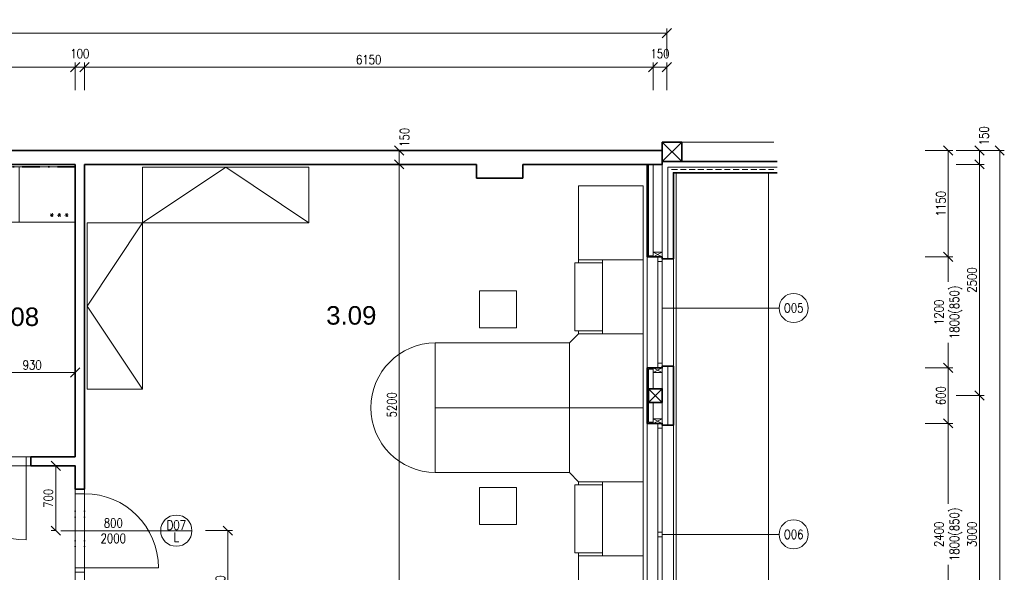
# Model space of a CAD drawing. Header units: millimetres. Extents: x -485339 to 350584, y -1189936 to 0.
# Tile 112 of 256: x -66725 to -56076, y -1114187 to -1108213. Entities that reach past the tile are written whole.
import ezdxf
from ezdxf.enums import TextEntityAlignment as Align

# ---------------------------------------------------------------- set-up
doc = ezdxf.new("R2010")
doc.units = ezdxf.units.MM
doc.header["$LTSCALE"] = 10
for name, pattern in [('DASHDOT', [25.4, 12.7, -6.35, 0, -6.35]), ('DĚLICÍ2', [15.875, 6.35, -3.175, 0, -3.175, 0, -3.175]), ('ČÁRKOVANÁ2', [9.525, 6.35, -3.175])]:
    doc.linetypes.add(name, pattern=pattern)
doc.layers.get('Defpoints').update_dxf_attribs({"color": 201})
for name, color, linetype, lineweight in [('A_vybavení', 252, 'Continuous', 18), ('N_dveře', 10, 'Continuous', 18), ('N_ker.dlažba', 10, 'DASHDOT', 35), ('N_okna', 10, 'Continuous', 18), ('N_okna_konst_prof', 10, 'Continuous', 18), ('N_popis_otvory', 10, 'Continuous', 18), ('N_zařiz_předměty', 10, 'Continuous', 18), ('N_čáry_obrys', 10, 'Continuous', 35), ('N_čáry_obv.plášt', 212, 'Continuous', 18), ('N_čáry_obv.plášt_obrys', 212, 'Continuous', 35), ('N_čáry_plné', 10, 'Continuous', 18), ('St__otvory_dveře', 40, 'Continuous', 18), ('St_kóty', 132, 'Continuous', 18), ('St_lehký obvodový plášť', 152, 'Continuous', 18), ('St_plocha_místnosti', 250, 'Continuous', 18), ('St_sloupy_opláštění_půdorys', 25, 'Continuous', 35), ('St_zařizovací předměty', 252, 'Continuous', 18), ('St_čáry_obrys', 5, 'Continuous', 35), ('St_čáry_plné', 250, 'Continuous', 18), ('St_čáry_pod', 250, 'ČÁRKOVANÁ2', 18)]:
    doc.layers.add(name, color=color, linetype=linetype, lineweight=lineweight)
doc.layers.add('St_plocha_místn', color=140, linetype='Continuous', lineweight=18, plot=False)
doc.styles.add('Andy', font='arial.ttf')
doc.styles.get("Standard").update_dxf_attribs({"font": 'simplex.shx', "width": 0.8})
doc.linetypes.add('ZIGZAG', pattern='A,0.00254,-5.08,[131,ltypeshp.shx,S=5.08,R=0,X=-5.08,Y=0],-10.16,[131,ltypeshp.shx,S=5.08,R=180,X=5.08,Y=0],-5.08', length=20.32254)
doc.dimstyles.new('stavebníM50 vnitřní', dxfattribs={"dimtxt": 100, "dimasz": 100, "dimexe": 50, "dimexo": 100, "dimgap": 30, "dimtad": 1, "dimdec": 0, "dimtxsty": 'Standard', "dimblk": 'OBLIQUE', "dimcen": 2.5, "dimclrd": 256, "dimclre": 256, "dimclrt": 256, "dimadec": 0, "dimazin": 0, "dimtfac": 1, "dimtdec": 0, "dimtmove": 2, "dimatfit": 2, "dimldrblk": 'OBLIQUE', "dimfxl": 250, "dimfxlon": 1, "dimlwd": -1, "dimlwe": -1, "dimarcsym": 0})

# ---------------------------------------------------------------- blocks, each defined once
blk = doc.blocks.new('G$CBB62DE26')
at = {"layer": 'St_sloupy_opláštění_půdorys', "color": 0, "ltscale": 2}
blk.add_lwpolyline([(-75, -150), (75, -150), (75, 0), (-75, 0)], close=True, dxfattribs=at)
for points in [[(-75, 0), (75, -150)], [(75, 0), (-75, -150)]]:
    blk.add_lwpolyline(points, dxfattribs=at)
blk = doc.blocks.new('G$C9C144299')
at = {"layer": 'St_lehký obvodový plášť', "color": 0, "ltscale": 2}
for points in [[(0, -50), (2400, -50), (2400, 0), (0, 0)], [(0, -50), (0, -50), (0, 0), (0, 0)], [(0, -50), (0, -50), (0, 0), (0, 0)], [(0, -50), (50, -50), (50, 0), (0, 0)], [(1225, -50), (1175, -50), (1175, 0), (1225, 0)], [(2400, -50), (2350, -50), (2350, 0), (2400, 0)]]:
    blk.add_lwpolyline(points, close=True, dxfattribs=at)
blk = doc.blocks.new('G$C2A6251B2')
at = {"layer": 'St_lehký obvodový plášť', "color": 0, "ltscale": 2}
for points in [[(0, -50), (1200, -50), (1200, 0), (0, 0)], [(0, -50), (50, -50), (50, 0), (0, 0)], [(1200, -50), (1150, -50), (1150, 0), (1200, 0)]]:
    blk.add_lwpolyline(points, close=True, dxfattribs=at)
blk = doc.blocks.new('G$CC1796412')
at = {"layer": 'St__otvory_dveře', "color": 0, "ltscale": 2}
blk.add_lwpolyline([(850, 1), (850, 801)], dxfattribs=at)
at = {"layer": 'St__otvory_dveře', "ltscale": 2}
for points in [[(50, 0), (0, 0), (0, -100), (50, -100)], [(900, 1), (850, 1), (850, -99), (900, -99)]]:
    blk.add_lwpolyline(points, close=True, dxfattribs=at)
at = {"layer": 'St__otvory_dveře', "linetype": 'DĚLICÍ2', "ltscale": 2}
for points in [[(50, 0), (850, 1)], [(50, -100), (850, -99)]]:
    blk.add_lwpolyline(points, dxfattribs=at)
at = {"layer": 'St__otvory_dveře', "color": 0, "ltscale": 2}
blk.add_arc((850, 1), 800, 90, 180, dxfattribs=at)
blk = doc.blocks.new('_OBLIQUE')
at = {"color": 0, "linetype": 'ByBlock'}
blk.add_line((-0.5, -0.5), (0.5, 0.5), dxfattribs=at)
blk = doc.blocks.new('*D6385')
at = {"layer": 'Defpoints', "color": 0}
for p in [(-66125, -1108725), (-67955, -1109380), (-66125, -1109380)]:
    blk.add_point(p, dxfattribs=at)
at = {"layer": 'St_kóty'}
for p, q in [((-67955, -1108975), (-67955, -1108675)), ((-67955, -1108725), (-66125, -1108725)), ((-66125, -1108975), (-66125, -1108675))]:
    blk.add_line(p, q, dxfattribs=at)
at = {"layer": 'St_kóty', "linetype": 'ByBlock', "xscale": 100, "yscale": 100, "zscale": 100, "rotation": 180}
blk.add_blockref('_OBLIQUE', (-67955, -1108725), dxfattribs=at)
at = {"layer": 'St_kóty', "linetype": 'ByBlock', "xscale": 100, "yscale": 100, "zscale": 100}
blk.add_blockref('_OBLIQUE', (-66125, -1108725), dxfattribs=at)
at = {"layer": 'St_kóty', "insert": (-67040, -1108645), "char_height": 100, "attachment_point": 5}
blk.add_mtext('1830', dxfattribs=at)
blk = doc.blocks.new('*D6386')
at = {"layer": 'Defpoints', "color": 0}
for p in [(-66025, -1108725), (-66125, -1109380), (-66025, -1109380)]:
    blk.add_point(p, dxfattribs=at)
at = {"layer": 'St_kóty'}
for p, q in [((-66125, -1108975), (-66125, -1108675)), ((-66125, -1108725), (-66025, -1108725)), ((-66025, -1108975), (-66025, -1108675))]:
    blk.add_line(p, q, dxfattribs=at)
at = {"layer": 'St_kóty', "linetype": 'ByBlock', "xscale": 100, "yscale": 100, "zscale": 100, "rotation": 180}
blk.add_blockref('_OBLIQUE', (-66125, -1108725), dxfattribs=at)
at = {"layer": 'St_kóty', "linetype": 'ByBlock', "xscale": 100, "yscale": 100, "zscale": 100}
blk.add_blockref('_OBLIQUE', (-66025, -1108725), dxfattribs=at)
at = {"layer": 'St_kóty', "insert": (-66075, -1108580), "char_height": 100, "attachment_point": 5}
blk.add_mtext('100', dxfattribs=at)
blk = doc.blocks.new('*D6387')
at = {"layer": 'Defpoints', "color": 0}
for p in [(-59875, -1108725), (-66025, -1109380), (-59875, -1109380)]:
    blk.add_point(p, dxfattribs=at)
at = {"layer": 'St_kóty'}
for p, q in [((-66025, -1108975), (-66025, -1108675)), ((-66025, -1108725), (-59875, -1108725)), ((-59875, -1108975), (-59875, -1108675))]:
    blk.add_line(p, q, dxfattribs=at)
at = {"layer": 'St_kóty', "linetype": 'ByBlock', "xscale": 100, "yscale": 100, "zscale": 100, "rotation": 180}
blk.add_blockref('_OBLIQUE', (-66025, -1108725), dxfattribs=at)
at = {"layer": 'St_kóty', "linetype": 'ByBlock', "xscale": 100, "yscale": 100, "zscale": 100}
blk.add_blockref('_OBLIQUE', (-59875, -1108725), dxfattribs=at)
at = {"layer": 'St_kóty', "insert": (-62950, -1108645), "char_height": 100, "attachment_point": 5}
blk.add_mtext('6150', dxfattribs=at)
blk = doc.blocks.new('*D6388')
at = {"layer": 'Defpoints', "color": 0}
for p in [(-59725, -1108725), (-59725, -1109230), (-59875, -1109380)]:
    blk.add_point(p, dxfattribs=at)
at = {"layer": 'St_kóty'}
for p, q in [((-59875, -1108975), (-59875, -1108675)), ((-59875, -1108725), (-59725, -1108725)), ((-59725, -1108975), (-59725, -1108675))]:
    blk.add_line(p, q, dxfattribs=at)
at = {"layer": 'St_kóty', "linetype": 'ByBlock', "xscale": 100, "yscale": 100, "zscale": 100, "rotation": 180}
blk.add_blockref('_OBLIQUE', (-59875, -1108725), dxfattribs=at)
at = {"layer": 'St_kóty', "linetype": 'ByBlock', "xscale": 100, "yscale": 100, "zscale": 100}
blk.add_blockref('_OBLIQUE', (-59725, -1108725), dxfattribs=at)
at = {"layer": 'St_kóty', "insert": (-59800, -1108580), "char_height": 100, "attachment_point": 5}
blk.add_mtext('150', dxfattribs=at)
blk = doc.blocks.new('*D6435')
at = {"layer": 'Defpoints', "color": 0}
for p in [(-66125, -1112026), (-67055, -1112810), (-66125, -1112937)]:
    blk.add_point(p, dxfattribs=at)
at = {"layer": 'St_kóty'}
for p, q in [((-67055, -1112276), (-67055, -1111976)), ((-67055, -1112026), (-66125, -1112026)), ((-66125, -1112276), (-66125, -1111976))]:
    blk.add_line(p, q, dxfattribs=at)
at = {"layer": 'St_kóty', "linetype": 'ByBlock', "xscale": 100, "yscale": 100, "zscale": 100, "rotation": 180}
blk.add_blockref('_OBLIQUE', (-67055, -1112026), dxfattribs=at)
at = {"layer": 'St_kóty', "linetype": 'ByBlock', "xscale": 100, "yscale": 100, "zscale": 100}
blk.add_blockref('_OBLIQUE', (-66125, -1112026), dxfattribs=at)
at = {"layer": 'St_kóty', "insert": (-66590, -1111946), "char_height": 100, "attachment_point": 5}
blk.add_mtext('930', dxfattribs=at)
blk = doc.blocks.new('*D6436')
at = {"layer": 'Defpoints', "color": 0}
for p in [(-66335, -1113037), (-66281, -1113037), (-66281, -1113737)]:
    blk.add_point(p, dxfattribs=at)
at = {"layer": 'St_kóty'}
for p, q in [((-66335, -1113037), (-66385, -1113037)), ((-66335, -1113737), (-66335, -1113037)), ((-66335, -1113737), (-66385, -1113737))]:
    blk.add_line(p, q, dxfattribs=at)
at = {"layer": 'St_kóty', "linetype": 'ByBlock', "xscale": 100, "yscale": 100, "zscale": 100}
for p, rotation in [((-66335, -1113037), 90), ((-66335, -1113737), 270)]:
    blk.add_blockref('_OBLIQUE', p, dxfattribs=dict(at, rotation=rotation))
at = {"layer": 'St_kóty', "insert": (-66415, -1113387), "char_height": 100, "attachment_point": 5, "rotation": 90}
blk.add_mtext('700', dxfattribs=at)
blk = doc.blocks.new('*D6464')
at = {"layer": 'Defpoints', "color": 0}
for p in [(-62620, -1109777), (-61785, -1109777), (-61923, -1114977)]:
    blk.add_point(p, dxfattribs=at)
at = {"layer": 'St_kóty'}
for p, q in [((-62370, -1109777), (-62670, -1109777)), ((-62620, -1114977), (-62620, -1109777)), ((-62370, -1114977), (-62670, -1114977))]:
    blk.add_line(p, q, dxfattribs=at)
at = {"layer": 'St_kóty', "linetype": 'ByBlock', "xscale": 100, "yscale": 100, "zscale": 100}
for p, rotation in [((-62620, -1109777), 90), ((-62620, -1114977), 270)]:
    blk.add_blockref('_OBLIQUE', p, dxfattribs=dict(at, rotation=rotation))
at = {"layer": 'St_kóty', "insert": (-62700, -1112377), "char_height": 100, "attachment_point": 5, "rotation": 90}
blk.add_mtext('5200', dxfattribs=at)
blk = doc.blocks.new('*D6465')
at = {"layer": 'Defpoints', "color": 0}
for p in [(-62620, -1109627), (-61785, -1109627), (-61785, -1109777)]:
    blk.add_point(p, dxfattribs=at)
at = {"layer": 'St_kóty'}
for p, q in [((-62370, -1109627), (-62670, -1109627)), ((-62620, -1109777), (-62620, -1109627)), ((-62370, -1109777), (-62670, -1109777))]:
    blk.add_line(p, q, dxfattribs=at)
at = {"layer": 'St_kóty', "linetype": 'ByBlock', "xscale": 100, "yscale": 100, "zscale": 100}
for p, rotation in [((-62620, -1109627), 90), ((-62620, -1109777), 270)]:
    blk.add_blockref('_OBLIQUE', p, dxfattribs=dict(at, rotation=rotation))
at = {"layer": 'St_kóty', "insert": (-62562, -1109485), "char_height": 100, "attachment_point": 5, "rotation": 90}
blk.add_mtext('150', dxfattribs=at)
blk = doc.blocks.new('*D6469')
at = {"layer": 'Defpoints', "color": 0}
for p in [(-64815, -1113737), (-64815, -1114977), (-64474, -1114977)]:
    blk.add_point(p, dxfattribs=at)
at = {"layer": 'St_kóty'}
for p, q in [((-64715, -1113737), (-64424, -1113737)), ((-64474, -1113737), (-64474, -1114977)), ((-64715, -1114977), (-64424, -1114977))]:
    blk.add_line(p, q, dxfattribs=at)
at = {"layer": 'St_kóty', "linetype": 'ByBlock', "xscale": 100, "yscale": 100, "zscale": 100}
for p, rotation in [((-64474, -1113737), 90), ((-64474, -1114977), 270)]:
    blk.add_blockref('_OBLIQUE', p, dxfattribs=dict(at, rotation=rotation))
at = {"layer": 'St_kóty', "insert": (-64554, -1114357), "char_height": 100, "attachment_point": 5, "rotation": 90}
blk.add_mtext('1240', dxfattribs=at)
blk = doc.blocks.new('*D6470')
at = {"layer": 'Defpoints', "color": 0}
for p in [(-58928, -1109627), (-58928, -1110777), (-56682, -1110777)]:
    blk.add_point(p, dxfattribs=at)
at = {"layer": 'St_kóty'}
for p, q in [((-56932, -1109627), (-56632, -1109627)), ((-56682, -1109627), (-56682, -1110777)), ((-56932, -1110777), (-56632, -1110777))]:
    blk.add_line(p, q, dxfattribs=at)
at = {"layer": 'St_kóty', "linetype": 'ByBlock', "xscale": 100, "yscale": 100, "zscale": 100}
for p, rotation in [((-56682, -1109627), 90), ((-56682, -1110777), 270)]:
    blk.add_blockref('_OBLIQUE', p, dxfattribs=dict(at, rotation=rotation))
at = {"layer": 'St_kóty', "insert": (-56762, -1110202), "char_height": 100, "attachment_point": 5, "rotation": 90}
blk.add_mtext('1150', dxfattribs=at)
blk = doc.blocks.new('*D6477')
at = {"layer": 'Defpoints', "color": 0}
for p in [(-58928, -1110777), (-59750, -1111977), (-56682, -1111977)]:
    blk.add_point(p, dxfattribs=at)
at = {"layer": 'St_kóty'}
for p, q in [((-56932, -1110777), (-56632, -1110777)), ((-56682, -1110777), (-56682, -1111048)), ((-56682, -1111977), (-56682, -1111706)), ((-56932, -1111977), (-56632, -1111977))]:
    blk.add_line(p, q, dxfattribs=at)
at = {"layer": 'St_kóty', "linetype": 'ByBlock', "xscale": 100, "yscale": 100, "zscale": 100}
for p, rotation in [((-56682, -1110777), 90), ((-56682, -1111977), 270)]:
    blk.add_blockref('_OBLIQUE', p, dxfattribs=dict(at, rotation=rotation))
at = {"layer": 'St_kóty', "insert": (-56682, -1111377), "char_height": 100, "attachment_point": 5, "rotation": 90}
blk.add_mtext('1200\\P1800(850)', dxfattribs=at)
blk = doc.blocks.new('*D6478')
at = {"layer": 'Defpoints', "color": 0}
for p in [(-59750, -1111977), (-59750, -1112577), (-56682, -1112577)]:
    blk.add_point(p, dxfattribs=at)
at = {"layer": 'St_kóty'}
for p, q in [((-56932, -1111977), (-56632, -1111977)), ((-56682, -1111977), (-56682, -1112577)), ((-56932, -1112577), (-56632, -1112577))]:
    blk.add_line(p, q, dxfattribs=at)
at = {"layer": 'St_kóty', "linetype": 'ByBlock', "xscale": 100, "yscale": 100, "zscale": 100}
for p, rotation in [((-56682, -1111977), 90), ((-56682, -1112577), 270)]:
    blk.add_blockref('_OBLIQUE', p, dxfattribs=dict(at, rotation=rotation))
at = {"layer": 'St_kóty', "insert": (-56762, -1112277), "char_height": 100, "attachment_point": 5, "rotation": 90}
blk.add_mtext('600', dxfattribs=at)
blk = doc.blocks.new('*D6479')
at = {"layer": 'Defpoints', "color": 0}
for p in [(-59750, -1112577), (-59750, -1114977), (-56682, -1114977)]:
    blk.add_point(p, dxfattribs=at)
at = {"layer": 'St_kóty'}
for p, q in [((-56932, -1112577), (-56632, -1112577)), ((-56682, -1112577), (-56682, -1113448)), ((-56682, -1114977), (-56682, -1114106)), ((-56932, -1114977), (-56632, -1114977))]:
    blk.add_line(p, q, dxfattribs=at)
at = {"layer": 'St_kóty', "linetype": 'ByBlock', "xscale": 100, "yscale": 100, "zscale": 100}
for p, rotation in [((-56682, -1112577), 90), ((-56682, -1114977), 270)]:
    blk.add_blockref('_OBLIQUE', p, dxfattribs=dict(at, rotation=rotation))
at = {"layer": 'St_kóty', "insert": (-56682, -1113777), "char_height": 100, "attachment_point": 5, "rotation": 90}
blk.add_mtext('2400\\P1800(850)', dxfattribs=at)
blk = doc.blocks.new('*D6483')
at = {"layer": 'Defpoints', "color": 0}
for p in [(-59775, -1109627), (-59775, -1109777), (-56345, -1109777)]:
    blk.add_point(p, dxfattribs=at)
at = {"layer": 'St_kóty'}
for p, q in [((-56595, -1109627), (-56295, -1109627)), ((-56345, -1109627), (-56345, -1109777)), ((-56595, -1109777), (-56295, -1109777))]:
    blk.add_line(p, q, dxfattribs=at)
at = {"layer": 'St_kóty', "linetype": 'ByBlock', "xscale": 100, "yscale": 100, "zscale": 100}
for p, rotation in [((-56345, -1109627), 90), ((-56345, -1109777), 270)]:
    blk.add_blockref('_OBLIQUE', p, dxfattribs=dict(at, rotation=rotation))
at = {"layer": 'St_kóty', "insert": (-56295, -1109468), "char_height": 100, "attachment_point": 5, "rotation": 90}
blk.add_mtext('150', dxfattribs=at)
blk = doc.blocks.new('*D6484')
at = {"layer": 'Defpoints', "color": 0}
for p in [(-59775, -1109777), (-59925, -1112277), (-56345, -1112277)]:
    blk.add_point(p, dxfattribs=at)
at = {"layer": 'St_kóty'}
for p, q in [((-56595, -1109777), (-56295, -1109777)), ((-56345, -1109777), (-56345, -1112277)), ((-56595, -1112277), (-56295, -1112277))]:
    blk.add_line(p, q, dxfattribs=at)
at = {"layer": 'St_kóty', "linetype": 'ByBlock', "xscale": 100, "yscale": 100, "zscale": 100}
for p, rotation in [((-56345, -1109777), 90), ((-56345, -1112277), 270)]:
    blk.add_blockref('_OBLIQUE', p, dxfattribs=dict(at, rotation=rotation))
at = {"layer": 'St_kóty', "insert": (-56425, -1111027), "char_height": 100, "attachment_point": 5, "rotation": 90}
blk.add_mtext('2500', dxfattribs=at)
blk = doc.blocks.new('*D6485')
at = {"layer": 'Defpoints', "color": 0}
for p in [(-59925, -1112277), (-59925, -1115277), (-56345, -1115277)]:
    blk.add_point(p, dxfattribs=at)
at = {"layer": 'St_kóty'}
for p, q in [((-56595, -1112277), (-56295, -1112277)), ((-56345, -1112277), (-56345, -1115277)), ((-56595, -1115277), (-56295, -1115277))]:
    blk.add_line(p, q, dxfattribs=at)
at = {"layer": 'St_kóty', "linetype": 'ByBlock', "xscale": 100, "yscale": 100, "zscale": 100}
for p, rotation in [((-56345, -1112277), 90), ((-56345, -1115277), 270)]:
    blk.add_blockref('_OBLIQUE', p, dxfattribs=dict(at, rotation=rotation))
at = {"layer": 'St_kóty', "insert": (-56425, -1113777), "char_height": 100, "attachment_point": 5, "rotation": 90}
blk.add_mtext('3000', dxfattribs=at)
blk = doc.blocks.new('*D6492')
at = {"layer": 'Defpoints', "color": 0}
for p in [(-59725, -1109627), (-56126, -1109627), (-59775, -1128237)]:
    blk.add_point(p, dxfattribs=at)
at = {"layer": 'St_kóty'}
for p, q in [((-56376, -1109627), (-56076, -1109627)), ((-56126, -1128237), (-56126, -1109627)), ((-56376, -1128237), (-56076, -1128237))]:
    blk.add_line(p, q, dxfattribs=at)
at = {"layer": 'St_kóty', "linetype": 'ByBlock', "xscale": 100, "yscale": 100, "zscale": 100}
for p, rotation in [((-56126, -1109627), 90), ((-56126, -1128237), 270)]:
    blk.add_blockref('_OBLIQUE', p, dxfattribs=dict(at, rotation=rotation))
at = {"layer": 'St_kóty', "insert": (-56206, -1118932), "char_height": 100, "attachment_point": 5, "rotation": 90}
blk.add_mtext('18610', dxfattribs=at)
blk = doc.blocks.new('*D6493')
at = {"layer": 'Defpoints', "color": 0}
for p in [(-59725, -1108359), (-74605, -1109627), (-59725, -1109627)]:
    blk.add_point(p, dxfattribs=at)
at = {"layer": 'St_kóty'}
for p, q in [((-74605, -1108609), (-74605, -1108309)), ((-59725, -1108609), (-59725, -1108309)), ((-74605, -1108359), (-59725, -1108359))]:
    blk.add_line(p, q, dxfattribs=at)
at = {"layer": 'St_kóty', "linetype": 'ByBlock', "xscale": 100, "yscale": 100, "zscale": 100, "rotation": 180}
blk.add_blockref('_OBLIQUE', (-74605, -1108359), dxfattribs=at)
at = {"layer": 'St_kóty', "linetype": 'ByBlock', "xscale": 100, "yscale": 100, "zscale": 100}
blk.add_blockref('_OBLIQUE', (-59725, -1108359), dxfattribs=at)
at = {"layer": 'St_kóty', "insert": (-67165, -1108279), "char_height": 100, "attachment_point": 5}
blk.add_mtext('14880', dxfattribs=at)
blk = doc.blocks.new('G$CE2E125C4')
at = {"layer": 'St_zařizovací předměty', "color": 0, "ltscale": 0.5}
for p, q in [((1800, 0), (0, 0)), ((1289, -52), (1289, -512)), ((1704, -32), (1309, -32)), ((1529, -48), (1489, -48)), ((1489, -48), (1489, -113)), ((1500, -62), (1500, -260)), ((1500, -113), (1500, -62)), ((1518, -260), (1518, -62)), ((1518, -62), (1518, -113)), ((1529, -113), (1529, -48)), ((1724, -512), (1724, -52)), ((1339, -152), (1339, -462)), ((1654, -132), (1359, -132)), ((1489, -113), (1500, -113)), ((1500, -114), (1489, -114)), ((1489, -114), (1489, -149)), ((1489, -149), (1500, -149)), ((1500, -149), (1500, -114)), ((1518, -113), (1529, -113)), ((1529, -114), (1518, -114)), ((1518, -114), (1518, -149)), ((1518, -149), (1529, -149)), ((1529, -149), (1529, -114)), ((1674, -462), (1674, -152)), ((88, -522), (69, -519)), ((88, -522), (75, -537)), ((88, -522), (81, -504)), ((88, -522), (100, -508)), ((88, -522), (107, -526)), ((88, -522), (94, -541)), ((168, -522), (149, -519)), ((168, -522), (155, -537)), ((168, -522), (161, -504)), ((168, -522), (180, -508)), ((168, -522), (174, -541)), ((168, -522), (187, -526)), ((248, -522), (229, -519)), ((248, -522), (235, -537)), ((248, -522), (241, -504)), ((248, -522), (260, -508)), ((248, -522), (267, -526)), ((248, -522), (254, -541)), ((1309, -532), (1704, -532)), ((1359, -482), (1654, -482)), ((1800, -600), (0, -600))]:
    blk.add_line(p, q, dxfattribs=at)
for points in [[(0, 0), (0, -600)], [(600, 0), (600, -600)], [(1800, 0), (1800, -600)]]:
    blk.add_lwpolyline(points, dxfattribs=at)
blk.add_circle((1509, -242), 30, dxfattribs=at)
for centre, radius, start, end in [((1309, -52), 20, 90, 180), ((1509, -62), 9, 0, 180), ((1509, -62), 9, 0, 180), ((1704, -52), 20, 0, 90), ((1359, -152), 20, 90, 180), ((1654, -152), 20, 0, 90), ((1509, -260), 9, 180.1472, 0.1472), ((1309, -512), 20, 180, 270), ((1359, -462), 20, 180, 270), ((1654, -462), 20, 270, 0), ((1704, -512), 20, 270, 0)]:
    blk.add_arc(centre, radius, start, end, dxfattribs=at)
blk.add_point((1359, -482), dxfattribs=at)
blk = doc.blocks.new('G$C06EEB7C7')
at = {"layer": 'A_vybavení', "linetype": 'Continuous'}
for p, q in [((-700, 2400), (-700, 1567.680059)), ((0, 2400), (-700, 2400)), ((0, 800), (0, 2400)), ((0, 1600), (-700, 1600)), ((-440.612934, 1600), (-440.612934, 800)), ((-440.612934, 1567.680059), (-741.008501, 1567.680059)), ((-741.008501, 1567.680059), (-741.008501, 832.319942)), ((-1371.703643, 1262.803724), (-1771.703643, 1262.803724)), ((-1771.703643, 1262.803724), (-1771.703643, 862.803724)), ((-1371.703643, 862.803724), (-1371.703643, 1262.803724)), ((-1771.703643, 862.803724), (-1371.703643, 862.803724)), ((-800, 700), (-700, 800)), ((-440.612934, 832.319942), (-741.008501, 832.319942)), ((-700, 832.319942), (-700, 800)), ((-700, 800), (0, 800)), ((0, 800), (-700, 800)), ((0, 800), (0, 0)), ((-800, 700), (-2250, 700)), ((-2250, 700), (-2250, 0)), ((-2250, 700), (-2250, 0)), ((-800, 700), (-800, 0)), ((-800, 0), (-800, 700)), ((-2250, 0), (0, 0)), ((-2250, 0), (0, 0)), ((-2250, -700), (-2250, 0)), ((-2250, -700), (-2250, 0)), ((-800, -700), (-800, 0)), ((-800, 0), (-800, -700)), ((0, -800), (0, 0)), ((-800, -700), (-2250, -700)), ((-800, -700), (-700, -800)), ((-440.612934, -832.319942), (-741.008501, -832.319942)), ((-741.008501, -1567.680059), (-741.008501, -832.319942)), ((-700, -800), (0, -800)), ((0, -800), (-700, -800)), ((-700, -832.319942), (-700, -800)), ((-440.612934, -1600), (-440.612934, -800)), ((0, -800), (0, -2400)), ((-1771.703643, -862.803724), (-1371.703643, -862.803724)), ((-1771.703643, -1262.803724), (-1771.703643, -862.803724)), ((-1371.703643, -862.803724), (-1371.703643, -1262.803724)), ((-1371.703643, -1262.803724), (-1771.703643, -1262.803724)), ((-440.612934, -1567.680059), (-741.008501, -1567.680059)), ((-700, -2400), (-700, -1567.680059)), ((0, -1600), (-700, -1600)), ((0, -2400), (-700, -2400))]:
    blk.add_line(p, q, dxfattribs=at)
blk.add_arc((-2246.000453, 0), 700.011426, 90.3273638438, 269.6726361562, dxfattribs=at)
blk = doc.blocks.new('*U6830')
at = {"color": 0, "linetype": 'ByBlock', "lineweight": -2}
blk.add_lwpolyline([(0, -600), (1800, -600), (1800, 0), (0, 0), (0, -600), (900, 0), (1800, -600)], dxfattribs=at)
blk = doc.blocks.new('G$C0F2906C7')
at = {"layer": 'St_sloupy_opláštění_půdorys', "ltscale": 2}
blk.add_lwpolyline([(-105, -105), (105, -105), (105, 105), (-105, 105)], close=True, dxfattribs=at)
for points in [[(-105, 105), (105, -105)], [(105, 105), (-105, -105)]]:
    blk.add_lwpolyline(points, dxfattribs=at)

msp = doc.modelspace()

# ---------------------------------------------------------------- linework, layer by layer
at = {"layer": 'N_ker.dlažba', "ltscale": 1.5}
msp.add_lwpolyline([(-66124.9, -1109802.2), (-67929.9, -1109802.2), (-67929.9, -1110402.2)], dxfattribs=at)
at = {"layer": 'N_okna_konst_prof'}
for points in [[(-59874.9, -1110764.7), (-59925.4, -1110764.7), (-59925.4, -1109777.2)], [(-59925.4, -1112352.2), (-59925.4, -1111989.7), (-59874.9, -1111989.7)], [(-59874.9, -1112564.7), (-59925.4, -1112564.7), (-59925.4, -1112352.2)]]:
    msp.add_lwpolyline(points, dxfattribs=at)
at = {"layer": 'N_popis_otvory'}
for points in [[(-58511.5, -1111330), (-59774.9, -1111330)], [(-66281.4, -1113737.2), (-65200.1, -1113737.2)], [(-58511.5, -1113777.2), (-59774.9, -1113777.2)]]:
    msp.add_lwpolyline(points, dxfattribs=at)
for centre, radius in [((-58354.2, -1111330), 157.3), ((-65031.1, -1113737.2), 169), ((-58354.2, -1113777.2), 157.3)]:
    msp.add_circle(centre, radius, dxfattribs=at)
at = {"layer": 'N_čáry_obrys'}
for points in [[(-59774.9, -1110797.2), (-59774.9, -1110777.2), (-59937.9, -1110777.2), (-59937.9, -1109777.2)], [(-59937.9, -1112352.2), (-59937.9, -1111977.2), (-59774.9, -1111977.2), (-59774.9, -1111957.2)], [(-59774.9, -1112597.2), (-59774.9, -1112577.2), (-59937.9, -1112577.2), (-59937.9, -1112352.2)]]:
    msp.add_lwpolyline(points, dxfattribs=at)
at = {"layer": 'N_čáry_obv.plášt'}
msp.add_line((-59654.9, -1109867.2), (-59655.6, -1128250), dxfattribs=at)
at = {"layer": 'N_čáry_obv.plášt', "ltscale": 2}
for points in [[(-58531.2, -1109747.2), (-59774.9, -1109747.2)], [(-59774.9, -1110777.2), (-59774.9, -1109777.2)], [(-58531.2, -1109867.2), (-59654.9, -1109867.2)], [(-59654.9, -1110777.2), (-59654.9, -1109867.2)]]:
    msp.add_lwpolyline(points, dxfattribs=at)
at = {"layer": 'N_čáry_obv.plášt', "linetype": 'ZIGZAG'}
for points in [[(-58531.2, -1109807.2), (-59714.9, -1109807.2)], [(-59714.9, -1110797.2), (-59714.9, -1109807.2)], [(-59714.9, -1112597.2), (-59714.9, -1111957.2)]]:
    msp.add_lwpolyline(points, dxfattribs=at)
at = {"layer": 'N_čáry_obv.plášt'}
msp.add_lwpolyline([(-59774.9, -1112597.2), (-59774.9, -1111957.2)], dxfattribs=at)
at = {"layer": 'N_čáry_obv.plášt_obrys', "ltscale": 2}
for p, q in [((-59774.9, -1110797.2), (-59654.9, -1110797.2)), ((-59774.9, -1111957.2), (-59654.9, -1111957.2)), ((-59654.9, -1111957.2), (-59654.9, -1112597.2)), ((-59774.9, -1112597.2), (-59654.9, -1112597.2))]:
    msp.add_line(p, q, dxfattribs=at)
at = {"layer": 'N_čáry_obv.plášt_obrys'}
for points in [[(-58531.2, -1109747.2), (-59774.9, -1109747.2)], [(-59654.9, -1110797.2), (-59654.9, -1109867.2), (-58531.2, -1109867.2)]]:
    msp.add_lwpolyline(points, dxfattribs=at)
at = {"layer": 'N_čáry_plné', "ltscale": 2}
msp.add_line((-59624.9, -1128387.2), (-59624.9, -1109867.2), dxfattribs=at)
for points in [[(-59937.9, -1109777.2), (-59937.9, -1112202.2)], [(-59874.9, -1109777.2), (-59874.9, -1110777.2)], [(-59874.9, -1111977.2), (-59874.9, -1112202.2)], [(-59937.9, -1112352.2), (-59937.9, -1114977.2)], [(-59874.9, -1112352.2), (-59874.9, -1112577.2)]]:
    msp.add_lwpolyline(points, dxfattribs=at)
at = {"layer": 'N_čáry_plné'}
msp.add_lwpolyline([(-65200.1, -1113737.2), (-64862.1, -1113737.2)], dxfattribs=at)
at = {"layer": 'St_plocha_místn'}
for points in [[(-67954.9, -1109777.2), (-66124.9, -1109777.2), (-66124.9, -1112937.2), (-67954.9, -1112937.2)], [(-59937.9, -1109777.2), (-61284.9, -1109777.2), (-61284.9, -1109927.2), (-61784.9, -1109927.2), (-61784.9, -1109777.2), (-66024.9, -1109777.2), (-66024.9, -1114977.2), (-59937.9, -1114977.2)], [(-70354.9, -1118007.2), (-66124.9, -1118007.2), (-66124.9, -1113037.2), (-70354.9, -1113037.2)]]:
    msp.add_lwpolyline(points, close=True, dxfattribs=at)
at = {"layer": 'St_čáry_obrys', "ltscale": 2}
for points in [[(-59774.9, -1109627.2), (-74604.9, -1109627.2)], [(-59774.9, -1109777.2), (-59774.9, -1109627.2)], [(-67954.9, -1109777.2), (-66124.9, -1109777.2)], [(-66124.9, -1112937.2), (-66124.9, -1109777.2)], [(-66024.9, -1109777.2), (-61784.9, -1109777.2)], [(-66024.9, -1109777.2), (-66024.9, -1113287.2)], [(-61784.9, -1109777.2), (-61784.9, -1109927.2)], [(-61284.9, -1109777.2), (-59774.9, -1109777.2)], [(-61284.9, -1109777.2), (-61284.9, -1109927.2)], [(-61784.9, -1109927.2), (-61284.9, -1109927.2)], [(-66604.9, -1112937.2), (-66604.9, -1113037.2)], [(-66604.9, -1112937.2), (-66124.9, -1112937.2)], [(-66604.9, -1113037.2), (-66124.9, -1113037.2), (-66124.9, -1113287.2)], [(-66124.9, -1113287.2), (-66024.9, -1113287.2)]]:
    msp.add_lwpolyline(points, dxfattribs=at)
at = {"layer": 'St_čáry_plné'}
for points in [[(-58570.1, -1109537.2), (-59564.9, -1109537.2)], [(-59874.9, -1110777.2), (-59774.9, -1110727.2)], [(-59874.9, -1110727.2), (-59774.9, -1110777.2)], [(-59874.9, -1112027.2), (-59774.9, -1111977.2)], [(-59874.9, -1111977.2), (-59774.9, -1112027.2)], [(-59874.9, -1112577.2), (-59774.9, -1112527.2)], [(-59874.9, -1112527.2), (-59774.9, -1112577.2)]]:
    msp.add_lwpolyline(points, dxfattribs=at)
at = {"layer": 'St_čáry_plné', "ltscale": 2}
msp.add_lwpolyline([(-59724.9, -1118297.2), (-58624.9, -1118297.2), (-58624.9, -1109867.2)], dxfattribs=at)
at = {"layer": 'St_čáry_plné'}
for points in [[(-59774.9, -1110777.2), (-59774.9, -1110727.2), (-59874.9, -1110727.2), (-59874.9, -1110777.2)], [(-59774.9, -1112027.2), (-59774.9, -1111977.2), (-59874.9, -1111977.2), (-59874.9, -1112027.2)], [(-59774.9, -1112577.2), (-59774.9, -1112527.2), (-59874.9, -1112527.2), (-59874.9, -1112577.2)]]:
    msp.add_lwpolyline(points, close=True, dxfattribs=at)
at = {"layer": 'St_čáry_pod'}
msp.add_lwpolyline([(-59674.9, -1109832.3), (-58570.1, -1109832.3)], dxfattribs=at)

# ---------------------------------------------------------------- block references
at = {"layer": 'A_vybavení', "ltscale": 0.5, "xscale": -1}
for p, rotation in [((-63596.5, -1109808.3), 359.9999999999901), ((-65996.5, -1110408.3), 89.99999999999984)]:
    msp.add_blockref('*U6830', p, dxfattribs=dict(at, rotation=rotation))
at = {"layer": 'A_vybavení'}
msp.add_blockref('G$C06EEB7C7', (-59980.1, -1112407.6), dxfattribs=at)
at = {"layer": 'N_dveře', "ltscale": 2, "xscale": -1, "rotation": 180}
msp.add_blockref('G$CC1796412', (-67504.9, -1113036.4), dxfattribs=at)
at = {"layer": 'N_dveře', "ltscale": 2, "rotation": 270}
msp.add_blockref('G$CC1796412', (-66024.9, -1113287.2), dxfattribs=at)
at = {"layer": 'N_okna', "ltscale": 2, "rotation": 90}
for name, p in [('G$C2A6251B2', (-59824.9, -1111977.2)), ('G$C9C144299', (-59824.9, -1114977.2))]:
    msp.add_blockref(name, p, dxfattribs=at)
at = {"layer": 'N_zařiz_předměty', "xscale": -1}
msp.add_blockref('G$CE2E125C4', (-66129.9, -1109802.2), dxfattribs=at)
at = {"layer": 'St_sloupy_opláštění_půdorys', "ltscale": 2, "rotation": 90}
for name, p in [('G$C0F2906C7', (-59669.9, -1109642.2)), ('G$CBB62DE26', (-59924.9, -1112277.2))]:
    msp.add_blockref(name, p, dxfattribs=at)

# ---------------------------------------------------------------- texts
at = {"layer": 'N_popis_otvory', "width": 0.8}
for s, p in [('O05', (-58354.2, -1111330)), ('D07', (-65031.1, -1113677.3)), ('L', (-65031.1, -1113807.1)), ('O06', (-58354.2, -1113777.2))]:
    msp.add_text(s, height=100, dxfattribs=at).set_placement(p, align=Align.MIDDLE_CENTER)
at = {"layer": 'N_popis_otvory', "insert": (-65712.9, -1113737.2), "char_height": 100, "width": 1342.526, "attachment_point": 5}
msp.add_mtext('800\\P2000', dxfattribs=at)
at = {"layer": 'St_plocha_místnosti', "ltscale": 2, "style": 'Andy'}
for s, p in [('3.08', (-67058.6, -1111524.5)), ('3.09', (-63410.4, -1111509.6))]:
    msp.add_text(s, height=200, dxfattribs=at).set_placement(p)

# ---------------------------------------------------------------- dimensions: what is measured, and where the dimension line sits
at = {"layer": 'St_kóty'}
for base, p1, p2, picture, middle in [((-59724.9, -1108358.6), (-74604.9, -1109627.2), (-59724.9, -1109627.2), '*D6493', (-67164.9, -1108278.6)), ((-66024.9, -1108724.7), (-66124.9, -1109380.4), (-66024.9, -1109380.4), '*D6386', (-66074.9, -1108579.7)), ((-59724.9, -1108724.7), (-59874.9, -1109380.4), (-59724.9, -1109230.4), '*D6388', (-59799.9, -1108579.7)), ((-66124.9, -1108724.7), (-67954.9, -1109380.4), (-66124.9, -1109380.4), '*D6385', (-67039.9, -1108644.7)), ((-59874.9, -1108724.7), (-66024.9, -1109380.4), (-59874.9, -1109380.4), '*D6387', (-62949.9, -1108644.7)), ((-66124.9, -1112026.1), (-67054.9, -1112810.5), (-66124.9, -1112937.2), '*D6435', (-66589.9, -1111946.1))]:
    dim = msp.add_linear_dim(base=base, p1=p1, p2=p2, dimstyle='stavebníM50 vnitřní', dxfattribs=at)
    dim.commit()
    dim.dimension.update_dxf_attribs({"geometry": picture, "text_midpoint": middle})
for base, p1, p2, picture, middle in [((-62619.9, -1109627.2), (-61784.9, -1109777.2), (-61784.9, -1109627.2), '*D6465', (-62562.1, -1109485.2)), ((-56345.3, -1109777.2), (-59774.9, -1109627.2), (-59774.9, -1109777.2), '*D6483', (-56295.1, -1109467.9))]:
    dim = msp.add_linear_dim(base=base, p1=p1, p2=p2, angle=90, dimstyle='stavebníM50 vnitřní', dxfattribs=at)
    dim.commit()
    dim.dimension.update_dxf_attribs({"geometry": picture, "text_midpoint": middle, "dimtype": 160})
for base, p1, p2, picture, middle in [((-56126, -1109627.2), (-59774.9, -1128237.2), (-59724.9, -1109627.2), '*D6492', (-56206, -1118932.2)), ((-56682.1, -1110777.2), (-58928.4, -1109627.2), (-58928.4, -1110777.2), '*D6470', (-56762.1, -1110202.2)), ((-62619.9, -1109777.2), (-61923.3, -1114977.2), (-61784.9, -1109777.2), '*D6464', (-62699.9, -1112377.2)), ((-56345.3, -1112277.2), (-59774.9, -1109777.2), (-59924.9, -1112277.2), '*D6484', (-56425.3, -1111027.2)), ((-56682.1, -1112577.2), (-59749.9, -1111977.2), (-59749.9, -1112577.2), '*D6478', (-56762.1, -1112277.2)), ((-56345.3, -1115277.2), (-59924.9, -1112277.2), (-59924.9, -1115277.2), '*D6485', (-56425.3, -1113777.2)), ((-66334.6, -1113037.2), (-66281.4, -1113737.2), (-66281.4, -1113037.2), '*D6436', (-66414.6, -1113387.2)), ((-64474, -1114977.2), (-64815.1, -1113737.2), (-64815.1, -1114977.2), '*D6469', (-64554, -1114357.2))]:
    dim = msp.add_linear_dim(base=base, p1=p1, p2=p2, angle=90, dimstyle='stavebníM50 vnitřní', dxfattribs=at)
    dim.commit()
    dim.dimension.update_dxf_attribs({"geometry": picture, "text_midpoint": middle})
for base, p1, p2, picture, middle in [((-56682.1, -1111977.2), (-58928.4, -1110777.2), (-59749.9, -1111977.2), '*D6477', (-56682.1, -1111377.2)), ((-56682.1, -1114977.2), (-59749.9, -1112577.2), (-59749.9, -1114977.2), '*D6479', (-56682.1, -1113777.2))]:
    dim = msp.add_linear_dim(base=base, p1=p1, p2=p2, angle=90, text='<>\\P1800(850)', dimstyle='stavebníM50 vnitřní', override={"dimtxsty": 'Standard'}, dxfattribs=at)
    dim.commit()
    dim.dimension.update_dxf_attribs({"geometry": picture, "text_midpoint": middle, "dimtype": 160})

doc.saveas('drawing.dxf')
